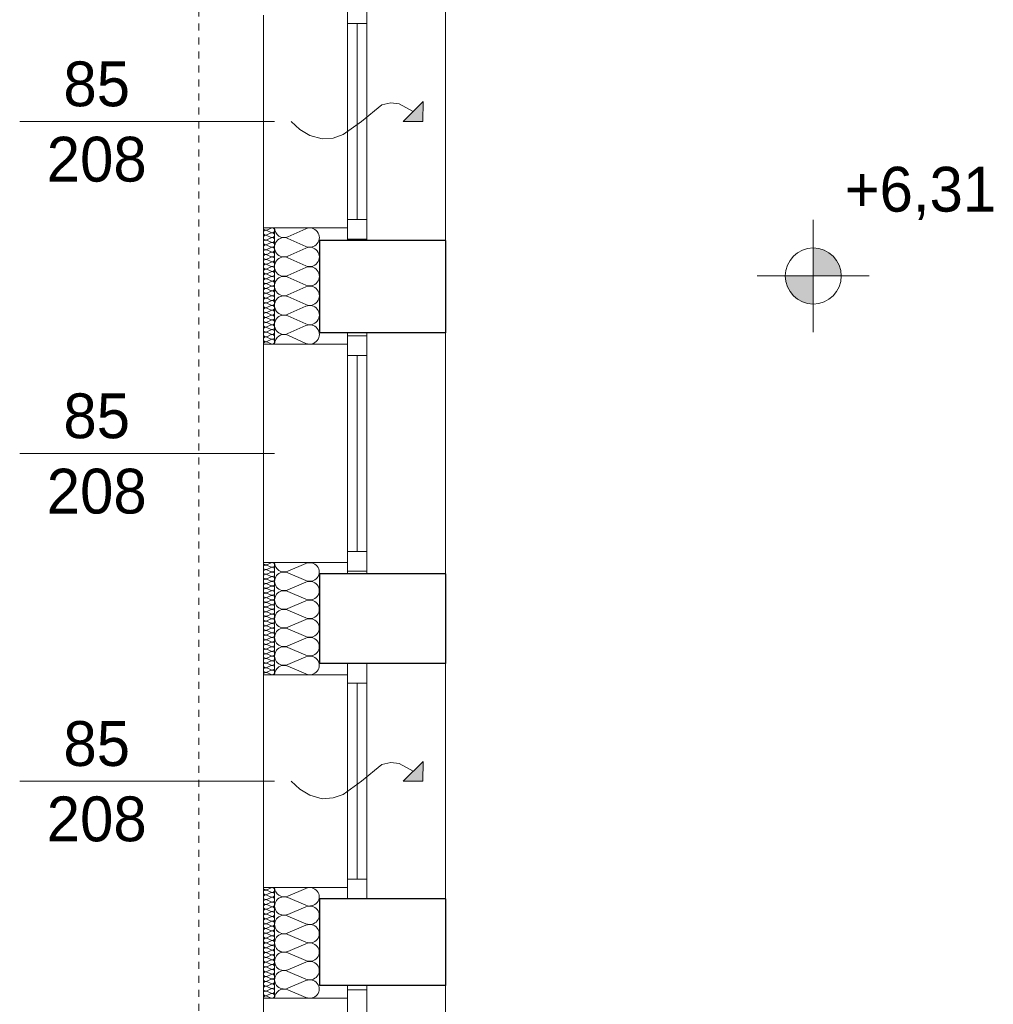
# Model space of a CAD drawing. Extents: x -613240 to -325500, y -25863 to 152403.
# Tile 184 of 254: x -431355 to -427878, y 100026 to 103541. Entities that reach past the tile are written whole.
import ezdxf

# ---------------------------------------------------------------- set-up
doc = ezdxf.new("R2010")
doc.units = 0
doc.header["$MEASUREMENT"] = 0
doc.linetypes.add('Hidden Line', pattern=[50, 25, -25])
for name, color, linetype in [('A-Okna', 7, 'Continuous'), ('Arch ocieplenie', 7, 'Continuous'), ('Inwent Izolacje', 7, 'Continuous'), ('INWENT RZĘDNE', 7, 'Continuous')]:
    doc.layers.add(name, color=color, linetype=linetype)
for name, color, linetype, lineweight, true_color in [('A-Okna_Nr_Pióra__9', 7, 'Continuous', 13, 0x3dad99), ('Arch ocieplenie_Nr_Pióra__9', 7, 'Continuous', 13, 0x3dad99), ('Arch wykończenie_Nr_Pióra__3', 7, 'Continuous', 18, 0xff6600), ('Inwent Izolacje_Nr_Pióra__2', 7, 'Continuous', 13, 0x7f7f7f), ('INWENT.ŚCIANY_Nr_Pióra__2', 7, 'Continuous', 13, 0x7f7f7f), ('INWENT.ŚCIANY_Nr_Pióra__3', 7, 'Continuous', 18, 0xff6600)]:
    doc.layers.add(name, color=color, linetype=linetype, lineweight=lineweight, true_color=true_color)
for name, color, linetype, lineweight in [('INWENT DACH_Nr_Pióra__21', 7, 'Continuous', 9), ('INWENT RZĘDNE_Nr_Pióra__21', 7, 'Continuous', 9), ('INWENT. OKNA_Nr_Pióra__21', 7, 'Continuous', 9), ('INWENT. OKNA_Nr_Pióra__5', 7, 'Continuous', 13), ('INWENT.ŚCIANY_Nr_Pióra__1', 7, 'Continuous', 25), ('INWENT.ŚCIANY_Nr_Pióra__21', 7, 'Continuous', 9)]:
    doc.layers.add(name, color=color, linetype=linetype, lineweight=lineweight)
doc.styles.add('GENERATED_STYLE_2', font='txt')
doc.styles.add('GENERATED_STYLE_5', font='txt')

# ---------------------------------------------------------------- blocks, each defined once
blk = doc.blocks.new('Izolacja cieplna 14_230', base_point=(-430484.9, 100442.6))
at = {"layer": 'Arch ocieplenie_Nr_Pióra__9', "linetype": 'Continuous'}
for p, q in [((-430456.9, 100441.9), (-430473, 100434.7)), ((-430473, 100433.3), (-430456.9, 100426.2)), ((-430456.9, 100424.7), (-430473, 100417.6)), ((-430473, 100416.1), (-430456.9, 100409)), ((-430456.9, 100407.5), (-430473, 100400.4)), ((-430473, 100399), (-430456.9, 100391.8)), ((-430456.9, 100390.4), (-430473, 100383.2)), ((-430473, 100381.8), (-430456.9, 100374.6)), ((-430456.9, 100373.2), (-430473, 100366)), ((-430473, 100364.6), (-430456.9, 100357.5)), ((-430456.9, 100356), (-430473, 100348.9)), ((-430473, 100347.4), (-430456.9, 100340.3)), ((-430456.9, 100338.8), (-430473, 100331.7)), ((-430473, 100330.3), (-430456.9, 100323.1)), ((-430456.9, 100321.7), (-430473, 100314.5)), ((-430473, 100313.1), (-430456.9, 100305.9)), ((-430456.9, 100304.5), (-430473, 100297.4)), ((-430473, 100295.9), (-430456.9, 100288.8)), ((-430456.9, 100287.3), (-430473, 100280.2)), ((-430473, 100278.7), (-430456.9, 100271.6)), ((-430456.9, 100270.2), (-430473, 100263)), ((-430473, 100261.6), (-430456.9, 100254.4)), ((-430456.9, 100253), (-430473, 100245.8)), ((-430473, 100244.4), (-430456.9, 100237.2)), ((-430456.9, 100235.8), (-430473, 100228.7)), ((-430473, 100227.2), (-430456.9, 100220.1)), ((-430456.9, 100218.6), (-430473, 100211.5)), ((-430473, 100210), (-430456.9, 100202.9)), ((-430456.9, 100201.5), (-430473, 100194.3)), ((-430473, 100192.9), (-430456.9, 100185.7)), ((-430456.9, 100184.3), (-430473, 100177.1)), ((-430473, 100175.7), (-430456.9, 100168.6)), ((-430456.9, 100167.1), (-430473, 100160)), ((-430473, 100158.5), (-430456.9, 100151.4)), ((-430456.9, 100149.9), (-430473, 100142.8)), ((-430473, 100141.3), (-430456.9, 100134.2)), ((-430456.9, 100132.8), (-430473, 100125.6)), ((-430473, 100124.2), (-430456.9, 100117)), ((-430456.9, 100115.6), (-430473, 100108.4)), ((-430473, 100107), (-430456.9, 100099.9)), ((-430456.9, 100098.4), (-430473, 100091.3)), ((-430473, 100089.8), (-430456.9, 100082.7)), ((-430456.9, 100081.2), (-430473, 100074.1)), ((-430473, 100072.7), (-430456.9, 100065.5)), ((-430456.9, 100064.1), (-430473, 100056.9)), ((-430473, 100055.5), (-430456.9, 100048.3))]:
    blk.add_line(p, q, dxfattribs=at)
for centre, start_param, end_param in [((-430476.4, 100425.4), 2.7288, 6.695979), ((-430476.4, 100442.6), 4.712389, 6.695979), ((-430453.5, 100434), 5.870392, 9.837571), ((-430453.5, 100416.9), 5.870392, 9.837571), ((-430476.4, 100408.3), 2.7288, 6.695979), ((-430476.4, 100391.1), 2.7288, 6.695979), ((-430453.5, 100399.7), 5.870392, 9.837571), ((-430453.5, 100382.5), 5.870392, 9.837571), ((-430476.4, 100373.9), 2.7288, 6.695979), ((-430476.4, 100356.7), 2.7288, 6.695979), ((-430453.5, 100365.3), 5.870392, 9.837571), ((-430453.5, 100348.2), 5.870392, 9.837571), ((-430476.4, 100339.6), 2.7288, 6.695979), ((-430476.4, 100322.4), 2.7288, 6.695979), ((-430453.5, 100331), 5.870392, 9.837571), ((-430453.5, 100313.8), 5.870392, 9.837571), ((-430476.4, 100305.2), 2.7288, 6.695979), ((-430476.4, 100288), 2.7288, 6.695979), ((-430476.4, 100270.9), 2.7288, 6.695979), ((-430453.5, 100296.6), 5.870392, 9.837571), ((-430453.5, 100279.5), 5.870392, 9.837571), ((-430476.4, 100253.7), 2.7288, 6.695979), ((-430476.4, 100236.5), 2.7288, 6.695979), ((-430453.5, 100262.3), 5.870392, 9.837571), ((-430453.5, 100245.1), 5.870392, 9.837571), ((-430476.4, 100219.4), 2.7288, 6.695979), ((-430476.4, 100202.2), 2.7288, 6.695979), ((-430453.5, 100227.9), 5.870392, 9.837571), ((-430453.5, 100210.8), 5.870392, 9.837571), ((-430476.4, 100185), 2.7288, 6.695979), ((-430476.4, 100167.8), 2.7288, 6.695979), ((-430453.5, 100193.6), 5.870392, 9.837571), ((-430453.5, 100176.4), 5.870392, 9.837571), ((-430476.4, 100150.7), 2.7288, 6.695979), ((-430476.4, 100133.5), 2.7288, 6.695979), ((-430453.5, 100159.2), 5.870392, 9.837571), ((-430453.5, 100142.1), 5.870392, 9.837571), ((-430476.4, 100116.3), 2.7288, 6.695979), ((-430476.4, 100099.1), 2.7288, 6.695979), ((-430453.5, 100124.9), 5.870392, 9.837571), ((-430453.5, 100107.7), 5.870392, 9.837571), ((-430476.4, 100082), 2.7288, 6.695979), ((-430476.4, 100064.8), 2.7288, 6.695979), ((-430453.5, 100090.5), 5.870392, 9.837571), ((-430453.5, 100073.4), 5.870392, 9.837571), ((-430476.4, 100047.6), 2.7288, 4.712389), ((-430453.5, 100056.2), 5.870392, 9.837571)]:
    blk.add_ellipse(centre, major_axis=(0, -8.59), ratio=0.990703, start_param=start_param, end_param=end_param, dxfattribs=at)
blk = doc.blocks.new('Izolacja cieplna 14_231', base_point=(-430484.9, 101602.6))
at = {"layer": 'Arch ocieplenie_Nr_Pióra__9', "linetype": 'Continuous'}
for p, q in [((-430456.9, 101601.9), (-430473, 101595)), ((-430473, 101593.6), (-430456.9, 101586.6)), ((-430456.9, 101585.2), (-430473, 101578.3)), ((-430473, 101576.9), (-430456.9, 101570)), ((-430456.9, 101568.6), (-430473, 101561.6)), ((-430473, 101560.2), (-430456.9, 101553.3)), ((-430456.9, 101551.9), (-430473, 101545)), ((-430473, 101543.6), (-430456.9, 101536.6)), ((-430456.9, 101535.2), (-430473, 101528.3)), ((-430473, 101526.9), (-430456.9, 101520)), ((-430456.9, 101518.6), (-430473, 101511.6)), ((-430473, 101510.2), (-430456.9, 101503.3)), ((-430456.9, 101501.9), (-430473, 101495)), ((-430473, 101493.6), (-430456.9, 101486.6)), ((-430456.9, 101485.2), (-430473, 101478.3)), ((-430473, 101476.9), (-430456.9, 101470)), ((-430456.9, 101468.6), (-430473, 101461.6)), ((-430473, 101460.2), (-430456.9, 101453.3)), ((-430456.9, 101451.9), (-430473, 101445)), ((-430473, 101443.6), (-430456.9, 101436.6)), ((-430456.9, 101435.2), (-430473, 101428.3)), ((-430473, 101426.9), (-430456.9, 101420)), ((-430456.9, 101418.6), (-430473, 101411.6)), ((-430473, 101410.2), (-430456.9, 101403.3)), ((-430456.9, 101401.9), (-430473, 101395)), ((-430473, 101393.6), (-430456.9, 101386.6)), ((-430456.9, 101385.2), (-430473, 101378.3)), ((-430473, 101376.9), (-430456.9, 101370)), ((-430456.9, 101368.6), (-430473, 101361.6)), ((-430473, 101360.2), (-430456.9, 101353.3)), ((-430456.9, 101351.9), (-430473, 101345)), ((-430473, 101343.6), (-430456.9, 101336.6)), ((-430456.9, 101335.2), (-430473, 101328.3)), ((-430473, 101326.9), (-430456.9, 101320)), ((-430456.9, 101318.6), (-430473, 101311.6)), ((-430473, 101310.2), (-430456.9, 101303.3)), ((-430456.9, 101301.9), (-430473, 101295)), ((-430473, 101293.6), (-430456.9, 101286.6)), ((-430456.9, 101285.2), (-430473, 101278.3)), ((-430473, 101276.9), (-430456.9, 101270)), ((-430456.9, 101268.6), (-430473, 101261.6)), ((-430473, 101260.2), (-430456.9, 101253.3)), ((-430456.9, 101251.9), (-430473, 101245)), ((-430473, 101243.6), (-430456.9, 101236.6)), ((-430456.9, 101235.2), (-430473, 101228.3)), ((-430473, 101226.9), (-430456.9, 101220)), ((-430456.9, 101218.6), (-430473, 101211.6)), ((-430473, 101210.2), (-430456.9, 101203.3))]:
    blk.add_line(p, q, dxfattribs=at)
for centre, start_param, end_param in [((-430476.4, 101585.9), 1.158004, 5.125183), ((-430476.4, 101602.6), 3.141593, 5.125182), ((-430453.5, 101594.3), 4.299595, 8.266775), ((-430453.5, 101577.6), 4.299595, 8.266775), ((-430476.4, 101569.3), 1.158004, 5.125183), ((-430476.4, 101552.6), 1.158004, 5.125183), ((-430453.5, 101560.9), 4.299595, 8.266775), ((-430453.5, 101544.3), 4.299595, 8.266775), ((-430476.4, 101535.9), 1.158004, 5.125183), ((-430476.4, 101519.3), 1.158004, 5.125183), ((-430476.4, 101502.6), 1.158004, 5.125183), ((-430453.5, 101527.6), 4.299595, 8.266775), ((-430453.5, 101510.9), 4.299595, 8.266775), ((-430476.4, 101485.9), 1.158004, 5.125183), ((-430476.4, 101469.3), 1.158004, 5.125183), ((-430453.5, 101494.3), 4.299595, 8.266775), ((-430453.5, 101477.6), 4.299595, 8.266775), ((-430476.4, 101452.6), 1.158004, 5.125183), ((-430476.4, 101435.9), 1.158004, 5.125183), ((-430453.5, 101460.9), 4.299595, 8.266775), ((-430453.5, 101444.3), 4.299595, 8.266775), ((-430476.4, 101419.3), 1.158004, 5.125183), ((-430476.4, 101402.6), 1.158004, 5.125183), ((-430453.5, 101427.6), 4.299595, 8.266775), ((-430453.5, 101410.9), 4.299595, 8.266775), ((-430476.4, 101385.9), 1.158004, 5.125183), ((-430476.4, 101369.3), 1.158004, 5.125183), ((-430453.5, 101394.3), 4.299595, 8.266775), ((-430453.5, 101377.6), 4.299595, 8.266775), ((-430453.5, 101360.9), 4.299595, 8.266775), ((-430476.4, 101352.6), 1.158004, 5.125183), ((-430476.4, 101335.9), 1.158004, 5.125183), ((-430453.5, 101344.3), 4.299595, 8.266775), ((-430453.5, 101327.6), 4.299595, 8.266775), ((-430476.4, 101319.3), 1.158004, 5.125183), ((-430476.4, 101302.6), 1.158004, 5.125183), ((-430453.5, 101310.9), 4.299595, 8.266775), ((-430453.5, 101294.3), 4.299595, 8.266775), ((-430476.4, 101285.9), 1.158004, 5.125183), ((-430476.4, 101269.3), 1.158004, 5.125183), ((-430453.5, 101277.6), 4.299595, 8.266775), ((-430453.5, 101260.9), 4.299595, 8.266775), ((-430476.4, 101252.6), 1.158004, 5.125183), ((-430476.4, 101235.9), 1.158004, 5.125183), ((-430453.5, 101244.3), 4.299595, 8.266775), ((-430453.5, 101227.6), 4.299595, 8.266775), ((-430476.4, 101219.3), 1.158004, 5.125183), ((-430476.4, 101202.6), 1.158004, 3.141593), ((-430453.5, 101210.9), 4.299595, 8.266775)]:
    blk.add_ellipse(centre, major_axis=(8.51, 0), ratio=0.979571, start_param=start_param, end_param=end_param, dxfattribs=at)
blk = doc.blocks.new('Izolacja cieplna 14_232', base_point=(-430484.9, 102797.6))
at = {"layer": 'Arch ocieplenie_Nr_Pióra__9', "linetype": 'Continuous'}
for p, q in [((-430456.9, 102796.9), (-430473, 102789.7)), ((-430473, 102788.2), (-430456.9, 102781)), ((-430456.9, 102779.6), (-430473, 102772.4)), ((-430473, 102770.9), (-430456.9, 102763.8)), ((-430456.9, 102762.3), (-430473, 102755.1)), ((-430473, 102753.7), (-430456.9, 102746.5)), ((-430456.9, 102745), (-430473, 102737.8)), ((-430473, 102736.4), (-430456.9, 102729.2)), ((-430456.9, 102727.7), (-430473, 102720.5)), ((-430473, 102719.1), (-430456.9, 102711.9)), ((-430456.9, 102710.4), (-430473, 102703.2)), ((-430473, 102701.8), (-430456.9, 102694.6)), ((-430456.9, 102693.1), (-430473, 102685.9)), ((-430473, 102684.5), (-430456.9, 102677.3)), ((-430456.9, 102675.8), (-430473, 102668.7)), ((-430473, 102667.2), (-430456.9, 102660)), ((-430456.9, 102658.6), (-430473, 102651.4)), ((-430473, 102649.9), (-430456.9, 102642.7)), ((-430456.9, 102641.3), (-430473, 102634.1)), ((-430473, 102632.6), (-430456.9, 102625.4)), ((-430456.9, 102624), (-430473, 102616.8)), ((-430473, 102615.3), (-430456.9, 102608.1)), ((-430456.9, 102606.7), (-430473, 102599.5)), ((-430473, 102598), (-430456.9, 102590.8)), ((-430456.9, 102589.4), (-430473, 102582.2)), ((-430473, 102580.7), (-430456.9, 102573.5)), ((-430456.9, 102572.1), (-430473, 102564.9)), ((-430473, 102563.4), (-430456.9, 102556.3)), ((-430456.9, 102554.8), (-430473, 102547.6)), ((-430473, 102546.2), (-430456.9, 102539)), ((-430456.9, 102537.5), (-430473, 102530.3)), ((-430473, 102528.9), (-430456.9, 102521.7)), ((-430456.9, 102520.2), (-430473, 102513)), ((-430473, 102511.6), (-430456.9, 102504.4)), ((-430456.9, 102502.9), (-430473, 102495.7)), ((-430473, 102494.3), (-430456.9, 102487.1)), ((-430456.9, 102485.6), (-430473, 102478.4)), ((-430473, 102477), (-430456.9, 102469.8)), ((-430456.9, 102468.3), (-430473, 102461.2)), ((-430473, 102459.7), (-430456.9, 102452.5)), ((-430456.9, 102451.1), (-430473, 102443.9)), ((-430473, 102442.4), (-430456.9, 102435.2)), ((-430456.9, 102433.8), (-430473, 102426.6)), ((-430473, 102425.1), (-430456.9, 102417.9)), ((-430456.9, 102416.5), (-430473, 102409.3)), ((-430473, 102407.8), (-430456.9, 102400.6)), ((-430456.9, 102399.2), (-430473, 102392)), ((-430473, 102390.5), (-430456.9, 102383.3))]:
    blk.add_line(p, q, dxfattribs=at)
for centre, start_param, end_param in [((-430476.4, 102780.3), 2.7288, 6.695979), ((-430476.4, 102797.6), 4.712389, 6.695979), ((-430453.5, 102789), 5.870392, 9.837571), ((-430453.5, 102771.7), 5.870392, 9.837571), ((-430476.4, 102763), 2.7288, 6.695979), ((-430476.4, 102745.7), 2.7288, 6.695979), ((-430453.5, 102754.4), 5.870392, 9.837571), ((-430453.5, 102737.1), 5.870392, 9.837571), ((-430476.4, 102728.4), 2.7288, 6.695979), ((-430476.4, 102711.2), 2.7288, 6.695979), ((-430453.5, 102719.8), 5.870392, 9.837571), ((-430453.5, 102702.5), 5.870392, 9.837571), ((-430476.4, 102693.9), 2.7288, 6.695979), ((-430476.4, 102676.6), 2.7288, 6.695979), ((-430453.5, 102685.2), 5.870392, 9.837571), ((-430453.5, 102667.9), 5.870392, 9.837571), ((-430476.4, 102659.3), 2.7288, 6.695979), ((-430476.4, 102642), 2.7288, 6.695979), ((-430453.5, 102650.6), 5.870392, 9.837571), ((-430453.5, 102633.3), 5.870392, 9.837571), ((-430476.4, 102624.7), 2.7288, 6.695979), ((-430476.4, 102607.4), 2.7288, 6.695979), ((-430453.5, 102616), 5.870392, 9.837571), ((-430453.5, 102598.8), 5.870392, 9.837571), ((-430476.4, 102590.1), 2.7288, 6.695979), ((-430476.4, 102572.8), 2.7288, 6.695979), ((-430476.4, 102555.5), 2.7288, 6.695979), ((-430453.5, 102581.5), 5.870392, 9.837571), ((-430453.5, 102564.2), 5.870392, 9.837571), ((-430476.4, 102538.2), 2.7288, 6.695979), ((-430476.4, 102520.9), 2.7288, 6.695979), ((-430453.5, 102546.9), 5.870392, 9.837571), ((-430453.5, 102529.6), 5.870392, 9.837571), ((-430476.4, 102503.7), 2.7288, 6.695979), ((-430476.4, 102486.4), 2.7288, 6.695979), ((-430453.5, 102512.3), 5.870392, 9.837571), ((-430453.5, 102495), 5.870392, 9.837571), ((-430476.4, 102469.1), 2.7288, 6.695979), ((-430476.4, 102451.8), 2.7288, 6.695979), ((-430453.5, 102477.7), 5.870392, 9.837571), ((-430453.5, 102460.4), 5.870392, 9.837571), ((-430476.4, 102434.5), 2.7288, 6.695979), ((-430476.4, 102417.2), 2.7288, 6.695979), ((-430453.5, 102443.1), 5.870392, 9.837571), ((-430453.5, 102425.8), 5.870392, 9.837571), ((-430476.4, 102399.9), 2.7288, 6.695979), ((-430476.4, 102382.6), 2.7288, 4.712389), ((-430453.5, 102408.5), 5.870392, 9.837571), ((-430453.5, 102391.3), 5.870392, 9.837571)]:
    blk.add_ellipse(centre, major_axis=(0, -8.65), ratio=0.983956, start_param=start_param, end_param=end_param, dxfattribs=at)
blk = doc.blocks.new('Izolacja cieplna 14_341', base_point=(-430444.9, 101202.6))
at = {"layer": 'Inwent Izolacje_Nr_Pióra__2', "linetype": 'Continuous'}
for p, q in [((-430397.3, 101572.1), (-430332.6, 101599.8)), ((-430332.6, 101538.7), (-430397.3, 101566.5)), ((-430397.3, 101505.4), (-430332.6, 101533.1)), ((-430332.6, 101472.1), (-430397.3, 101499.8)), ((-430397.3, 101438.7), (-430332.6, 101466.5)), ((-430332.6, 101405.4), (-430397.3, 101433.1)), ((-430397.3, 101372.1), (-430332.6, 101399.8)), ((-430332.6, 101338.7), (-430397.3, 101366.5)), ((-430397.3, 101305.4), (-430332.6, 101333.1)), ((-430332.6, 101272.1), (-430397.3, 101299.8)), ((-430397.3, 101238.7), (-430332.6, 101266.5)), ((-430332.6, 101205.4), (-430397.3, 101233.1))]:
    blk.add_line(p, q, dxfattribs=at)
for centre, start_param, end_param in [((-430410.9, 101602.6), 0, 1.983589), ((-430319, 101569.3), 1.158003, 5.125183), ((-430410.9, 101535.9), 4.299595, 8.266774), ((-430319, 101502.6), 1.158003, 5.125183), ((-430410.9, 101469.3), 4.299595, 8.266774), ((-430319, 101435.9), 1.158003, 5.125183), ((-430410.9, 101402.6), 4.299595, 8.266774), ((-430319, 101369.3), 1.158003, 5.125183), ((-430410.9, 101335.9), 4.299595, 8.266774), ((-430319, 101302.6), 1.158003, 5.125183), ((-430410.9, 101269.3), 4.299595, 8.266774), ((-430319, 101235.9), 1.158003, 5.125183), ((-430410.9, 101202.6), 4.299596, 6.283185)]:
    blk.add_ellipse(centre, major_axis=(-34, 0), ratio=0.979571, start_param=start_param, end_param=end_param, dxfattribs=at)
blk = doc.blocks.new('Izolacja cieplna 14_342', base_point=(-430444.9, 102382.6))
at = {"layer": 'Inwent Izolacje_Nr_Pióra__2', "linetype": 'Continuous'}
for p, q in [((-430397.3, 102765.9), (-430332.6, 102794.7)), ((-430332.6, 102731.3), (-430397.3, 102760.1)), ((-430397.3, 102696.8), (-430332.6, 102725.5)), ((-430332.6, 102662.2), (-430397.3, 102691)), ((-430397.3, 102627.6), (-430332.6, 102656.4)), ((-430332.6, 102593), (-430397.3, 102621.8)), ((-430397.3, 102558.4), (-430332.6, 102587.2)), ((-430332.6, 102523.8), (-430397.3, 102552.6)), ((-430397.3, 102489.3), (-430332.6, 102518)), ((-430332.6, 102454.7), (-430397.3, 102483.5)), ((-430397.3, 102420.1), (-430332.6, 102448.9)), ((-430332.6, 102385.5), (-430397.3, 102414.3))]:
    blk.add_line(p, q, dxfattribs=at)
for centre, start_param, end_param in [((-430410.9, 102797.6), 1.570796, 3.554385), ((-430319, 102763), 2.728799, 6.695979), ((-430410.9, 102728.4), 5.870392, 9.837571), ((-430319, 102693.9), 2.728799, 6.695979), ((-430410.9, 102659.3), 5.870392, 9.837571), ((-430319, 102624.7), 2.728799, 6.695979), ((-430410.9, 102590.1), 5.870392, 9.837571), ((-430319, 102555.5), 2.728799, 6.695979), ((-430410.9, 102520.9), 5.870392, 9.837571), ((-430319, 102486.4), 2.728799, 6.695979), ((-430410.9, 102451.8), 5.870392, 9.837571), ((-430319, 102417.2), 2.728799, 6.695979), ((-430410.9, 102382.6), 5.870392, 7.853982)]:
    blk.add_ellipse(centre, major_axis=(0, 34.6), ratio=0.983962, start_param=start_param, end_param=end_param, dxfattribs=at)
blk = doc.blocks.new('Izolacja cieplna 14_347', base_point=(-430444.9, 100047.6))
at = {"layer": 'Inwent Izolacje_Nr_Pióra__2', "linetype": 'Continuous'}
for p, q in [((-430397.3, 100412.5), (-430332.6, 100439.8)), ((-430332.6, 100379.5), (-430397.3, 100406.9)), ((-430397.3, 100346.6), (-430332.6, 100374)), ((-430332.6, 100313.7), (-430397.3, 100341.1)), ((-430397.3, 100280.8), (-430332.6, 100308.2)), ((-430332.6, 100247.9), (-430397.3, 100275.3)), ((-430397.3, 100215), (-430332.6, 100242.3)), ((-430332.6, 100182), (-430397.3, 100209.4)), ((-430397.3, 100149.1), (-430332.6, 100176.5)), ((-430332.6, 100116.2), (-430397.3, 100143.6)), ((-430397.3, 100083.3), (-430332.6, 100110.7)), ((-430332.6, 100050.4), (-430397.3, 100077.8))]:
    blk.add_line(p, q, dxfattribs=at)
for centre, start_param, end_param in [((-430410.9, 100442.6), 0, 1.983589), ((-430319, 100409.7), 1.158003, 5.125183), ((-430410.9, 100376.8), 4.299595, 8.266774), ((-430319, 100343.9), 1.158003, 5.125183), ((-430410.9, 100310.9), 4.299595, 8.266774), ((-430410.9, 100245.1), 4.299595, 8.266774), ((-430319, 100278), 1.158003, 5.125183), ((-430319, 100212.2), 1.158003, 5.125183), ((-430410.9, 100179.3), 4.299595, 8.266774), ((-430319, 100146.4), 1.158003, 5.125183), ((-430410.9, 100113.4), 4.299595, 8.266774), ((-430319, 100080.5), 1.158003, 5.125183), ((-430410.9, 100047.6), 4.299596, 6.283185)]:
    blk.add_ellipse(centre, major_axis=(-34, 0), ratio=0.967327, start_param=start_param, end_param=end_param, dxfattribs=at)
blk = doc.blocks.new('Krzywa_27', base_point=(-430385.5, 103177.6))
at = {"layer": 'A-Okna_Nr_Pióra__9', "linetype": 'Continuous'}
blk.add_hatch(color=256, dxfattribs=at).paths.add_polyline_path([(-429914.9, 103177.6), (-429985.7, 103178), (-429914.5, 103248.3)], flags=0)
for p, q in [((-429985.7, 103178), (-429914.5, 103248.3)), ((-429914.9, 103177.6), (-429914.5, 103248.3)), ((-429914.9, 103177.6), (-429985.7, 103178))]:
    blk.add_line(p, q, dxfattribs=at)
at = {"layer": 'A-Okna_Nr_Pióra__9', "linetype": 'Continuous', "flags": 128}
blk.add_lwpolyline([(-430385.5, 103177.6), (-430354.4, 103148.4), (-430319.3, 103127.2), (-430274.6, 103115), (-430235.9, 103117.5), (-430199.5, 103130.5), (-430135, 103177.6), (-430061.6, 103237.2), (-430029.7, 103244.3), (-429999.8, 103240.3), (-429950.1, 103213.2)], dxfattribs=at)
blk = doc.blocks.new('Krzywa_28', base_point=(-430385.5, 100822.6))
at = {"layer": 'A-Okna_Nr_Pióra__9', "linetype": 'Continuous'}
blk.add_hatch(color=256, dxfattribs=at).paths.add_polyline_path([(-429914.9, 100822.6), (-429985.7, 100823), (-429914.5, 100893.3)], flags=0)
for p, q in [((-429985.7, 100823), (-429914.5, 100893.3)), ((-429914.9, 100822.6), (-429914.5, 100893.3)), ((-429914.9, 100822.6), (-429985.7, 100823))]:
    blk.add_line(p, q, dxfattribs=at)
at = {"layer": 'A-Okna_Nr_Pióra__9', "linetype": 'Continuous', "flags": 128}
blk.add_lwpolyline([(-430385.5, 100822.6), (-430354.4, 100793.4), (-430319.3, 100772.2), (-430274.6, 100760), (-430235.9, 100762.5), (-430199.5, 100775.5), (-430135, 100822.6), (-430061.6, 100882.2), (-430029.7, 100889.3), (-429999.8, 100885.3), (-429950.1, 100858.2)], dxfattribs=at)
blk = doc.blocks.new('Koty wysokościowe_30', base_point=(-428521.2, 102625.9))
at = {"layer": 'INWENT RZĘDNE_Nr_Pióra__21', "linetype": 'Continuous'}
for points in [[(-428521.2, 102625.9), (-428421.2, 102625.9), (-428428.8, 102664.1), (-428450.5, 102696.6), (-428482.9, 102718.2), (-428521.2, 102725.9)], [(-428521.2, 102625.9), (-428621.2, 102625.9), (-428613.6, 102587.6), (-428591.9, 102555.1), (-428559.5, 102533.5), (-428521.2, 102525.9)]]:
    blk.add_hatch(color=256, dxfattribs=at).paths.add_polyline_path(points, flags=0)
for p, q in [((-428521.2, 102425.9), (-428521.2, 102825.9)), ((-428721.2, 102625.9), (-428321.2, 102625.9))]:
    blk.add_line(p, q, dxfattribs=at)
blk.add_circle((-428521.2, 102625.9), 100, dxfattribs=at)
at = {"layer": 'INWENT RZĘDNE_Nr_Pióra__21', "insert": (-428409.4, 102825.9), "char_height": 160, "attachment_point": 7, "style": 'GENERATED_STYLE_2'}
blk.add_mtext('{+6,31}', dxfattribs=at)

msp = doc.modelspace()

# ---------------------------------------------------------------- linework, layer by layer
at = {"layer": 'Arch wykończenie_Nr_Pióra__3', "linetype": 'Continuous'}
for p, q in [((-430484.9, 102382.6), (-430484.9, 102797.6)), ((-430484.9, 101202.6), (-430484.9, 101602.6)), ((-430484.9, 100047.6), (-430484.9, 100442.6))]:
    msp.add_line(p, q, dxfattribs=at)
at = {"layer": 'INWENT DACH_Nr_Pióra__21', "linetype": 'Hidden Line'}
msp.add_line((-430714.9, 99002.6), (-430714.9, 107332.6), dxfattribs=at)
at = {"layer": 'INWENT. OKNA_Nr_Pióra__5', "linetype": 'Continuous'}
for p, q in [((-430184.9, 103602.6), (-430184.9, 102752.6)), ((-430114.9, 103602.6), (-430114.9, 102752.6)), ((-430114.9, 103527.6), (-430184.9, 103527.6)), ((-430149.9, 103527.6), (-430149.9, 102827.6)), ((-430444.9, 103177.6), (-431354.9, 103177.6)), ((-430114.9, 102827.6), (-430184.9, 102827.6)), ((-430114.9, 102757.6), (-430184.9, 102757.6)), ((-430184.9, 102422.6), (-430184.9, 101562.6)), ((-430114.9, 102412.6), (-430184.9, 102412.6)), ((-430114.9, 102422.6), (-430114.9, 101562.6)), ((-430114.9, 102342.6), (-430184.9, 102342.6)), ((-430149.9, 102342.6), (-430149.9, 101642.6)), ((-430444.9, 101992.6), (-431354.9, 101992.6)), ((-430114.9, 101642.6), (-430184.9, 101642.6)), ((-430114.9, 101572.6), (-430184.9, 101572.6)), ((-430184.9, 101242.6), (-430184.9, 100402.6)), ((-430114.9, 101242.6), (-430184.9, 101242.6)), ((-430114.9, 101242.6), (-430114.9, 100402.6)), ((-430114.9, 101172.6), (-430184.9, 101172.6)), ((-430149.9, 101172.6), (-430149.9, 100472.6)), ((-430444.9, 100822.6), (-431354.9, 100822.6)), ((-430114.9, 100472.6), (-430184.9, 100472.6)), ((-430114.9, 100402.6), (-430184.9, 100402.6)), ((-430184.9, 100092.6), (-430184.9, 99222.6)), ((-430114.9, 100077.6), (-430184.9, 100077.6)), ((-430114.9, 100092.6), (-430114.9, 99222.6))]:
    msp.add_line(p, q, dxfattribs=at)
at = {"layer": 'INWENT.ŚCIANY_Nr_Pióra__1', "linetype": 'Continuous'}
for p, q in [((-429834.9, 102752.6), (-430284.9, 102752.6)), ((-430284.9, 102752.6), (-430284.9, 102422.6)), ((-429834.9, 102752.6), (-429834.9, 102422.6)), ((-429834.9, 102422.6), (-430284.9, 102422.6)), ((-429834.9, 101562.6), (-430284.9, 101562.6)), ((-430284.9, 101562.6), (-430284.9, 101242.6)), ((-429834.9, 101562.6), (-429834.9, 101242.6)), ((-429834.9, 101242.6), (-430284.9, 101242.6)), ((-429834.9, 100402.6), (-430284.9, 100402.6)), ((-430284.9, 100402.6), (-430284.9, 100092.6)), ((-429834.9, 100402.6), (-429834.9, 100092.6)), ((-429834.9, 100092.6), (-430284.9, 100092.6))]:
    msp.add_line(p, q, dxfattribs=at)
at = {"layer": 'INWENT.ŚCIANY_Nr_Pióra__2', "linetype": 'Continuous'}
for p, q in [((-430444.9, 102382.6), (-430444.9, 102797.6)), ((-430444.9, 101202.6), (-430444.9, 101602.6)), ((-430444.9, 100047.6), (-430444.9, 100442.6))]:
    msp.add_line(p, q, dxfattribs=at)
at = {"layer": 'INWENT.ŚCIANY_Nr_Pióra__21', "linetype": 'Continuous'}
for p, q in [((-429834.9, 103602.6), (-429834.9, 102752.6)), ((-430484.9, 102797.6), (-430484.9, 103557.6)), ((-429834.9, 102422.6), (-429834.9, 101562.6)), ((-430484.9, 101602.6), (-430484.9, 102382.6)), ((-429834.9, 101242.6), (-429834.9, 100402.6)), ((-430484.9, 100442.6), (-430484.9, 101202.6)), ((-429834.9, 100092.6), (-429834.9, 99222.6)), ((-430484.9, 99267.6), (-430484.9, 100047.6))]:
    msp.add_line(p, q, dxfattribs=at)
at = {"layer": 'INWENT.ŚCIANY_Nr_Pióra__3', "linetype": 'Continuous'}
for p, q in [((-430484.9, 102797.6), (-430184.9, 102797.6)), ((-430484.9, 102382.6), (-430184.9, 102382.6)), ((-430484.9, 101602.6), (-430184.9, 101602.6)), ((-430484.9, 101202.6), (-430184.9, 101202.6)), ((-430484.9, 100442.6), (-430184.9, 100442.6)), ((-430484.9, 100047.6), (-430184.9, 100047.6))]:
    msp.add_line(p, q, dxfattribs=at)

# ---------------------------------------------------------------- block references
at = {"layer": 'A-Okna', "color": 135, "linetype": 'Continuous', "lineweight": 13, "true_color": 0x3dad99}
for name, p in [('Krzywa_27', (-430385.5, 103177.6)), ('Krzywa_28', (-430385.5, 100822.6))]:
    msp.add_blockref(name, p, dxfattribs=at)
at = {"layer": 'Arch ocieplenie', "color": 104, "linetype": 'Continuous', "lineweight": 13, "true_color": 0x029e21}
for name, p in [('Izolacja cieplna 14_232', (-430484.9, 102797.6)), ('Izolacja cieplna 14_231', (-430484.9, 101602.6)), ('Izolacja cieplna 14_230', (-430484.9, 100442.6))]:
    msp.add_blockref(name, p, dxfattribs=at)
at = {"layer": 'Inwent Izolacje', "color": 104, "linetype": 'Continuous', "lineweight": 13, "true_color": 0x029e21}
for name, p in [('Izolacja cieplna 14_342', (-430444.9, 102382.6)), ('Izolacja cieplna 14_341', (-430444.9, 101202.6)), ('Izolacja cieplna 14_347', (-430444.9, 100047.6))]:
    msp.add_blockref(name, p, dxfattribs=at)
at = {"layer": 'INWENT RZĘDNE'}
msp.add_blockref('Koty wysokościowe_30', (-428521.2, 102625.9), dxfattribs=at)

# ---------------------------------------------------------------- texts
at = {"layer": 'INWENT. OKNA_Nr_Pióra__21', "linetype": 'Continuous', "char_height": 160, "width": 709.227, "attachment_point": 2, "line_spacing_factor": 1.008016, "style": 'GENERATED_STYLE_5'}
for insert in [(-431079.9, 103391.8), (-431079.9, 102206.8), (-431079.9, 101036.8)]:
    msp.add_mtext('{85\\P208}', dxfattribs=dict(at, insert=insert))

doc.saveas('drawing.dxf')
